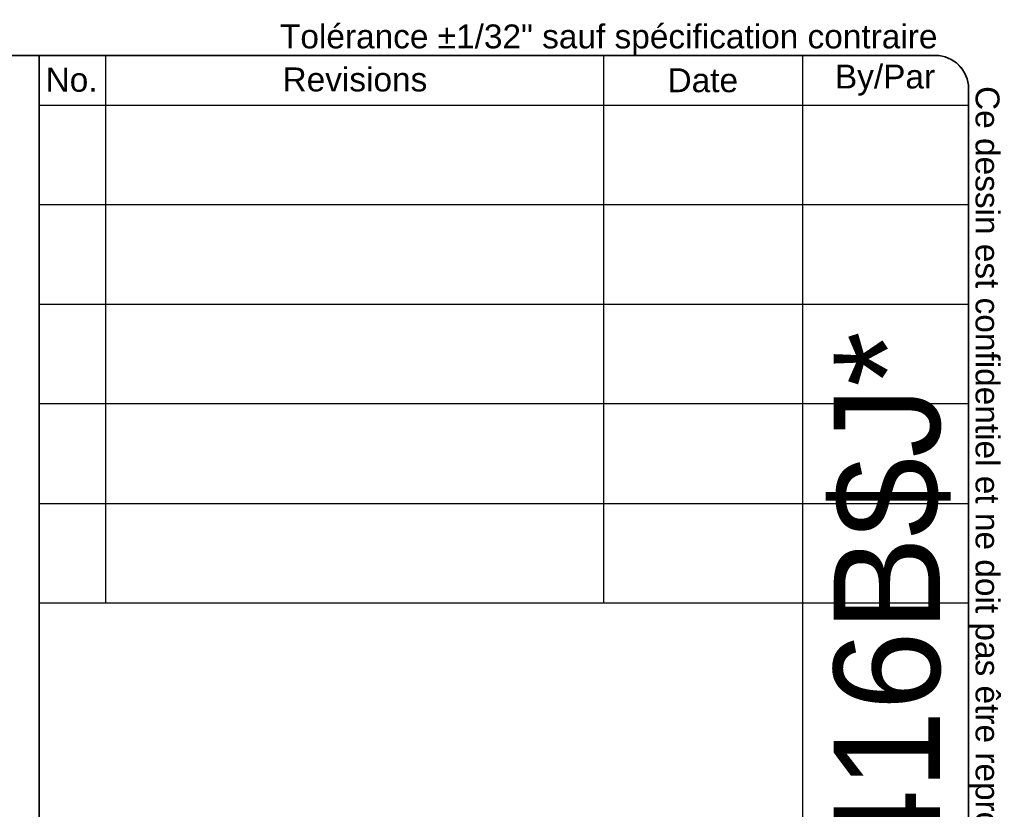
# Model space of a CAD drawing. Header units: inches. Extents: x 0 to 192, y -11 to 125.
# Tile 66 of 66: x 149 to 192, y 91 to 125. Entities that reach past the tile are written whole.
import ezdxf
from ezdxf.enums import TextEntityAlignment as Align

# ---------------------------------------------------------------- set-up
doc = ezdxf.new("R2010")
doc.units = ezdxf.units.IN
doc.header["$LTSCALE"] = 11.537764
doc.header["$MEASUREMENT"] = 0
doc.layers.get('0').update_dxf_attribs({"lineweight": 25})
doc.layers.add('Sketch Geometry(ANSI)', color=7, linetype='Continuous', lineweight=25)
doc.layers.add('Symbols(ANSI)', color=7, linetype='Continuous', lineweight=25)
doc.styles.add('Current-ANSI', font='arial.ttf')
doc.styles.add('Text Style44', font='arialbd.ttf')
doc.styles.add('Text Style83', font='FRE3OF9X.TTF')

# ---------------------------------------------------------------- blocks, each defined once
blk = doc.blocks.new('Title Blocks EXM - ANSI B')
at = {"layer": 'Sketch Geometry(ANSI)'}
for p, q in [((13.25, 10.687), (16.625, 10.687)), ((13.5, 10.687), (13.5, 8.625)), ((15.375, 10.687), (15.375, 8.625)), ((16.125, 10.687), (16.125, 3.5)), ((16.75, 10.562), (16.75, 0.375)), ((13.25, 10.5), (16.75, 10.5)), ((13.25, 10.125), (16.75, 10.125)), ((13.25, 9.75), (16.75, 9.75)), ((16.75, 9.375), (13.25, 9.375)), ((13.25, 9), (16.75, 9)), ((16.75, 9), (16.75, 8.625)), ((13.25, 8.625), (16.75, 8.625))]:
    blk.add_line(p, q, dxfattribs=at)
at = {"layer": 'Sketch Geometry(ANSI)', "linetype": 'Continuous', "lineweight": 35}
for q in [(13.25, 10.687), (13.25, 3.5)]:
    blk.add_line((13.25, 8.625), q, dxfattribs=at)
at = {"layer": 'Sketch Geometry(ANSI)'}
blk.add_arc((16.625, 10.562), 0.125, 0, 90, dxfattribs=at)
at = {"layer": 'Symbols(ANSI)', "color": 7, "char_height": 0.09, "attachment_point": 5, "style": 'Current-ANSI'}
for s, insert, width in [('No.', (13.3727, 10.5947), 0.250391), ('Revisions', (14.4395, 10.5958), 1.873306), ('Date', (15.7494, 10.5928), 0.751347), ('By/Par', (16.4354, 10.5938), 0.622018)]:
    blk.add_mtext(s, dxfattribs=dict(at, insert=insert, width=width))
at = {"layer": 'Symbols(ANSI)', "color": 7, "style": 'Current-ANSI'}
for tag, p in [('REV1', (13.3753, 10.3127)), ('REV1DATE', (15.7496, 10.31)), ('REV1BY', (16.4371, 10.3133)), ('REV2', (13.3734, 9.9377)), ('REV2DATE', (15.7475, 9.9406)), ('REV2BY', (16.4372, 9.9385)), ('REV3', (13.3741, 9.563)), ('REV3DATE', (15.7516, 9.563)), ('REV3BY', (16.4372, 9.5635)), ('REV4', (13.3766, 9.1879)), ('REV4DATE', (15.7516, 9.1879)), ('REV4BY', (16.4411, 9.1885)), ('REV5', (13.3734, 8.8129)), ('REV5DATE', (15.7516, 8.8129)), ('REV5BY', (16.4379, 8.8113)), ('MFG_APPROVED_DATE', (16.3934, 2.3745)), ('DETAIL_REV', (16.2494, 0.9257))]:
    blk.add_attdef(tag, text='', height=0.09, dxfattribs=at).set_placement(p, align=Align.MIDDLE_CENTER)
for tag, p in [('REV1DESC', (13.5255, 10.3098)), ('REV2DESC', (13.5253, 9.9374)), ('REV3DESC', (13.528, 9.5635)), ('REV4DESC', (13.533, 9.1903)), ('REV5DESC', (13.5322, 8.8113)), ('COMPANY', (14.1202, 2.375))]:
    blk.add_attdef(tag, text='', height=0.09, dxfattribs=at).set_placement(p, align=Align.MIDDLE_LEFT)
at = {"layer": 'Symbols(ANSI)', "color": 7, "style": 'Text Style83'}
blk.add_attdef('BARCODE_001', (16.6422, 3.9376), '', height=0.4, rotation=90, dxfattribs=at)
at = {"layer": 'Symbols(ANSI)', "color": 7}
for tag, p, height, style in [('IDW_DATE_001', (16.102, 2.0805), 0.09, 'Current-ANSI'), ('MATERIEL_001', (13.9591, 1.7815), 0.09, 'Current-ANSI'), ('COLOR_001', (14.2747, 1.4037), 0.09, 'Current-ANSI'), ('FINISH_001', (16.106, 1.3941), 0.09, 'Current-ANSI'), ('IDW_DESC_001', (13.6847, 0.8851), 0.09, 'Current-ANSI'), ('Sheet_Number_001', (16.3416, 0.5807), 0.09, 'Current-ANSI'), ('IDW_REV_001', (15.9474, 0.3552), 0.14, 'Text Style44'), ('IDW_NAME_001', (13.7558, 0.3043), 0.14, 'Text Style44'), ('Number_of_sheets_001', (16.5509, 0.3301), 0.09, 'Current-ANSI')]:
    blk.add_attdef(tag, p, '', height=height, dxfattribs=dict(at, style=style))
blk = doc.blocks.new('Borders 1_EXM - B (Inch)-5412ES242416B_merged.idw')
at = {"layer": 'Sketch Geometry(ANSI)', "linetype": 'Continuous', "lineweight": 35}
for p, q in [((16.3979, 10.6915), (0.5229, 10.6915)), ((16.5229, 0.3795), (16.5229, 10.5665))]:
    blk.add_line(p, q, dxfattribs=at)
blk.add_arc((16.3979, 10.5665), 0.125, 0, 90, dxfattribs=at)
at = {"layer": 'Symbols(ANSI)', "color": 7, "insert": (13.9302, 10.6908), "char_height": 0.09, "attachment_point": 7, "style": 'Current-ANSI'}
blk.add_mtext('Tolérance ±1/32" sauf spécification contraire', dxfattribs=at)
at = {"layer": 'Symbols(ANSI)', "color": 7, "insert": (16.5222, 10.576), "char_height": 0.09, "attachment_point": 7, "rotation": 270, "style": 'Current-ANSI'}
blk.add_mtext('Ce dessin est confidentiel et ne doit pas être reproduit ou utilisé sans le consentement de EXM', dxfattribs=at)
at = {"layer": 'Symbols(ANSI)', "color": 7, "style": 'Current-ANSI'}
blk.add_attdef('FILENAME_AND_PATH_001', (6.0203, 10.7181), '', height=0.09, dxfattribs=at)

msp = doc.modelspace()

# ---------------------------------------------------------------- block references
at = {"xscale": 11.53776408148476, "yscale": 11.53776408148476, "zscale": 11.53776408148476}
msp.add_blockref('Borders 1_EXM - B (Inch)-5412ES242416B_merged.idw', (0, 0), dxfattribs=at)
ref = msp.add_blockref('Title Blocks EXM - ANSI B', (-2.6207, 0.05242), dxfattribs=dict(xscale=11.53776408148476, yscale=11.53776408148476, zscale=11.53776408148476))
ref.add_attrib('BARCODE_001', '*$H5412ES242416B$J*', (189.39333, 45.48342), dxfattribs={"layer": 'Symbols(ANSI)', "color": 7, "height": 4.6151058, "rotation": 90, "style": 'Text Style83'})

doc.saveas('drawing.dxf')
